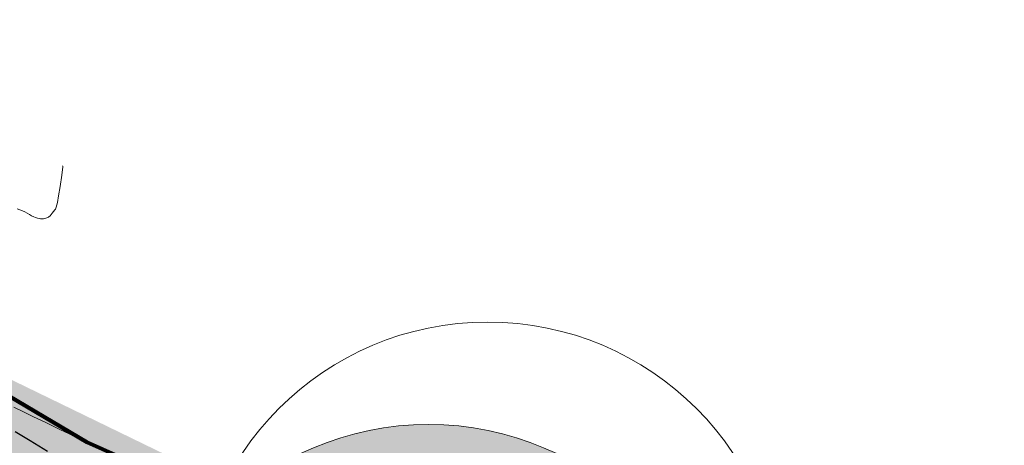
# Model space of a CAD drawing. Header units: metres. Extents: x 730549 to 731755, y 5527678 to 5528494.
# Tile 191 of 207: x 731666 to 731685, y 5527805 to 5527813. Entities that reach past the tile are written whole.
import ezdxf
from ezdxf.enums import TextEntityAlignment as Align

# ---------------------------------------------------------------- set-up
doc = ezdxf.new("R2010")
doc.units = ezdxf.units.M
doc.header["$LTSCALE"] = 0.1
doc.header["$PDMODE"] = 1
doc.header["$PDSIZE"] = -2
doc.layers.add('3d Modell', color=7, linetype='Continuous', transparency=0.4)
doc.layers.add('LA_Planung BÄUME geplant', color=7, linetype='Continuous', transparency=0.8)
for name, color, linetype in [('LA_Planungsumgriff', 7, 'Continuous'), ('Sparten Strom GEPLANT pdf', 7, 'Continuous'), ('Sparten_Glasfaserkabel', 7, 'Continuous'), ('Sparten_Kanal-aus dwg GRUPPE', 7, 'Continuous'), ('Wiese und Waldnaab als Hintergrund', 7, 'Continuous')]:
    doc.layers.add(name, color=color, linetype=linetype)
doc.styles.add('Arial', font='arial.ttf')
doc.styles.add('TheSansSemiLight-Plain', font='txt')
picture_1 = doc.add_image_def('image1.png', size_in_pixel=(2382, 1684))

# ---------------------------------------------------------------- blocks, each defined once
blk = doc.blocks.new('PDF-Seite')
at = {"color": 255, "linetype": 'Continuous', "lineweight": 9, "transparency": 33554687}
blk.add_wipeout([(0, 103.921), (293.918, 103.921), (293.918, -103.921), (0, -103.921)], dxfattribs=at)
at = {"transparency": 33554687}
image = blk.add_image(picture_1, insert=(0, -103.921), size_in_units=(293.918, 207.843), dxfattribs=at)
image.dxf.flags = 7
blk = doc.blocks.new('KA_STUTZU')
at = {"color": 7, "linetype": 'Continuous', "lineweight": 5, "transparency": 33554687}
blk.add_line((0, 0), (0, 0), dxfattribs=at)
blk.add_line((0, 0), (0, 0), dxfattribs=at)
blk = doc.blocks.new('KA_SE_30x50')
at = {"color": 7, "linetype": 'Continuous', "lineweight": 25, "transparency": 33554687}
for p, q in [((0.00025, 0.00015), (-0.00025, 0.00015)), ((-0.00025, 0.00015), (-0.00025, -0.00015)), ((0.00025, -0.00015), (0.00025, 0.00015)), ((-0.00025, -0.00015), (0.00025, -0.00015))]:
    blk.add_line(p, q, dxfattribs=at)
at = {"color": 7, "linetype": 'Continuous', "lineweight": 5, "transparency": 33554687}
for p, q in [((-0.000125, -0.0001), (-0.000125, 0.0001)), ((0, -0.0001), (0, 0.0001)), ((0.000125, -0.0001), (0.000125, 0.0001))]:
    blk.add_line(p, q, dxfattribs=at)
blk = doc.blocks.new('Ka_stxt_BG_HA')
at = {"color": 206, "linetype": 'Continuous', "lineweight": 13, "true_color": 0x660066, "transparency": 33554687}
blk.add_point((0, 0), dxfattribs=at)
at = {"color": 0, "flags": 1}
for tag in ['NAME', 'Z_HIGH', 'Z_LOW', 'DZ', 'RES1', 'RES2', 'RES3', 'RES4', 'RES5', 'RES6', 'BEMERKUNG']:
    blk.add_attdef(tag, (0, 0), '', height=0.00018, dxfattribs=at)
blk = doc.blocks.new('khpfeil')
at = {"color": 7, "linetype": 'Continuous', "lineweight": 25, "transparency": 33554687}
blk.add_line((0, 0), (0, 0), dxfattribs=at)
blk.add_line((0, 0), (0, 0), dxfattribs=at)
blk.add_line((0, 0), (0, 0), dxfattribs=at)
blk.add_line((0, 0), (0, 0), dxfattribs=at)
blk = doc.blocks.new('Gruppe')
at = {"color": 211, "linetype": 'Continuous', "lineweight": 5, "true_color": 0xff7fff, "transparency": 33554687}
for p, q in [((-869.303, -452.714, -31.946), (-873.03, -456.035, -31.946)), ((-855.65, -461.334, -32.191), (-874.486, -455.591, -32.191))]:
    blk.add_line(p, q, dxfattribs=at)
at = {"color": 7, "linetype": 'Continuous', "lineweight": 9, "transparency": 33554687, "flags": 128}
for points in [[(-869.303, -452.714), (-872.729, -446.22), (-876.226, -446.357)], [(-859.721, -457.275), (-859.836, -450.827), (-856.339, -450.69)]]:
    blk.add_lwpolyline(points, dxfattribs=at)
at = {"color": 176, "linetype": 'Continuous', "lineweight": 18, "true_color": 0x00007f, "transparency": 33554687, "flags": 128}
blk.add_lwpolyline([(-862.256, -456.64), (-865.051, -449.85), (-868.549, -449.988)], dxfattribs=at)
at = {"color": 176, "true_color": 0x00007f, "transparency": 33554687, "xscale": 0.375, "yscale": 0.375, "zscale": 0.375, "rotation": 2.251158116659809}
blk.add_blockref('Ka_stxt_BG_HA', (-869.133, -449.448, -493.19), dxfattribs=at)
at = {"color": 216, "true_color": 0x7f007f, "transparency": 33554687, "xscale": 0.375, "yscale": 0.375, "zscale": 0.375, "rotation": 2.251158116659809}
blk.add_blockref('Ka_stxt_BG_HA', (-860.42, -450.287, -493.19), dxfattribs=at)
at = {"color": 211, "true_color": 0xff7fff, "transparency": 33554687, "xscale": 1.5, "yscale": 1.5, "zscale": 1.5, "rotation": 131.6996454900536}
blk.add_blockref('khpfeil', (-871.166, -454.374, -493.19), dxfattribs=at)
at = {"color": 30, "true_color": 0xff7f00, "transparency": 33554687, "xscale": 0.5, "yscale": 0.5, "zscale": 0.5, "rotation": 73.04565685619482}
blk.add_blockref('KA_STUTZU', (-873.021, -456.038, -493.19), dxfattribs=at)
at = {"color": 160, "true_color": 0x003fff, "transparency": 33554687, "rotation": 159.7515264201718}
blk.add_blockref('KA_SE_30x50', (-862.256, -456.64, -493.19), dxfattribs=at)
at = {"color": 7, "transparency": 33554687, "char_height": 0.3757, "attachment_point": 1, "rotation": 2.2512, "line_spacing_factor": 0.25, "style": 'Arial'}
for s, insert in [('M1307SE01\\PD 462.692\\PS 461.992\\PT 0.70 m', (-868.387, -449.496, -493.19)), ('M1307GA01\\PD 462.789\\PS 461.959\\PT 0.83 m', (-859.674, -450.336, -30.401))]:
    blk.add_mtext(s, dxfattribs=dict(at, insert=insert))
at = {"color": 216, "true_color": 0x7f007f, "transparency": 33554687, "insert": (-871.454, -454.188, -32.086), "char_height": 0.37568, "width": 3.994, "attachment_point": 8, "rotation": 41.6999, "line_spacing_factor": 1.002187, "style": 'Arial'}
blk.add_mtext('DN150 4.99m', dxfattribs=at)
at = {"color": 176, "true_color": 0x00007f, "transparency": 33554687, "insert": (-862.957, -457.353, -31.227), "char_height": 0.37568, "width": 1.932, "attachment_point": 8, "rotation": 71.4897, "line_spacing_factor": 1.002187, "style": 'Arial'}
blk.add_mtext('DN150 2.61m', dxfattribs=at)
blk = doc.blocks.new('Gruppe-1')
at = {"color": 7, "transparency": 33554687}
blk.add_blockref('Gruppe', (0, 0), dxfattribs=at)
blk = doc.blocks.new('Gebaeudepunktaydf')
at = {"color": 7, "linetype": 'Continuous', "lineweight": 25, "transparency": 33554687}
blk.add_circle((0, 0), 0.0003, dxfattribs=at)
blk = doc.blocks.new('Gruppe-2')
at = {"color": 7, "linetype": 'Continuous', "lineweight": 30, "transparency": 33554687, "flags": 128}
blk.add_lwpolyline([(-873.373, -446.555), (-864.953, -450.585), (-862.673, -445.715), (-860.793, -446.595), (-857.763, -440.245), (-857.633, -439.965), (-860.783, -438.515), (-866.613, -435.785), (-867.273, -437.065), (-867.623, -437.045), (-867.783, -437.415), (-868.763, -436.965), (-873.373, -446.555)], dxfattribs=at)
at = {"color": 253, "true_color": 0xadadad, "transparency": 33554687}
for p in [(-864.953, -450.585, -520.142), (-865.823, -452.575, -520.142)]:
    blk.add_blockref('Gebaeudepunktaydf', p, dxfattribs=at)
blk = doc.blocks.new('Gruppe-3')
at = {"color": 7, "linetype": 'Continuous', "lineweight": 13, "transparency": 33554585, "flags": 128}
for points in [[(-854.915, -456.533), (-855.83, -454.922), (-857.121, -452.692), (-858.788, -449.844), (-860.831, -446.377)], [(-859.192, -456.671), (-859.237, -456.649), (-859.279, -456.624), (-859.318, -456.596), (-859.451, -456.408), (-859.775, -455.903), (-860.29, -455.079), (-860.997, -453.937), (-861.894, -452.477), (-862.982, -450.7), (-864.262, -448.604)], [(-861.131, -456.67), (-861.132, -456.627), (-861.168, -456.575), (-861.266, -456.514), (-861.425, -456.443), (-861.645, -456.363), (-861.927, -456.273), (-862.271, -456.174), (-862.676, -456.065), (-863.142, -455.947), (-863.611, -455.83), (-864.022, -455.725), (-864.375, -455.631), (-864.671, -455.549), (-864.91, -455.479), (-865.091, -455.421), (-865.214, -455.374), (-865.28, -455.34), (-865.318, -455.306), (-865.358, -455.261), (-865.399, -455.206), (-865.442, -455.141), (-865.486, -455.065), (-865.532, -454.979), (-865.579, -454.883), (-865.627, -454.776), (-865.679, -454.664), (-865.736, -454.552), (-865.798, -454.44), (-865.865, -454.329), (-865.938, -454.217), (-866.015, -454.106), (-866.097, -453.995), (-866.185, -453.884), (-866.296, -453.744), (-866.451, -453.547), (-866.649, -453.292), (-866.89, -452.98), (-867.175, -452.61), (-867.503, -452.183), (-867.874, -451.698), (-868.289, -451.156), (-868.716, -450.624), (-869.125, -450.169), (-869.516, -449.793), (-869.888, -449.495), (-870.243, -449.274), (-870.579, -449.131), (-870.897, -449.066), (-871.197, -449.079), (-871.473, -449.15), (-871.717, -449.26), (-871.93, -449.409), (-872.112, -449.597), (-872.262, -449.824), (-872.382, -450.09), (-872.47, -450.395), (-872.527, -450.739), (-872.567, -451.08), (-872.604, -451.379), (-872.637, -451.634), (-872.667, -451.847), (-872.694, -452.016), (-872.717, -452.143), (-872.737, -452.226), (-872.753, -452.266), (-872.768, -452.284), (-872.782, -452.301), (-872.795, -452.318), (-872.807, -452.333), (-872.818, -452.347), (-872.829, -452.361), (-872.839, -452.373), (-872.848, -452.385), (-872.858, -452.396), (-872.869, -452.405), (-872.883, -452.414), (-872.898, -452.422), (-872.915, -452.429), (-872.934, -452.436), (-872.955, -452.441), (-872.977, -452.445), (-873.002, -452.448), (-873.029, -452.446), (-873.058, -452.442), (-873.089, -452.433), (-873.122, -452.421), (-873.158, -452.406), (-873.196, -452.387), (-873.235, -452.364), (-873.277, -452.34), (-873.321, -452.318), (-873.367, -452.298), (-873.414, -452.279), (-873.463, -452.262)], [(-871.959, -456.698), (-872.166, -456.6), (-872.403, -456.488), (-872.669, -456.362), (-872.933, -456.236), (-873.164, -456.126), (-873.361, -456.03), (-873.525, -455.949)]]:
    blk.add_lwpolyline(points, dxfattribs=at)
at = {"color": 7, "linetype": 'Continuous', "lineweight": 25, "transparency": 33554585, "flags": 128}
blk.add_lwpolyline([(-872.901, -456.771), (-873.222, -456.576), (-873.503, -456.406)], dxfattribs=at)
blk = doc.blocks.new('Site Model Opacity Container')
at = {"color": 255, "linetype": 'Continuous', "lineweight": 5, "transparency": 33554585}
blk.add_wipeout([(-902.089, -384.516), (-896.561, -388.799), (-893.564, -391.703), (-885.114, -401.015), (-850.08, -459.012), (-849.968, -459.396), (-850.839, -465.338), (-853.983, -465.958), (-902.175, -472.837), (-946.175, -476.837), (-962.175, -476.837), (-998.175, -420.837), (-998.362, -413.454), (-991.275, -397.622), (-990.069, -396.546)], dxfattribs=at)
at = {"color": 31, "linetype": 'Continuous', "lineweight": 5, "true_color": 0xe0cb9d, "transparency": 33554585, "flags": 128}
blk.add_lwpolyline([(-902.089, -384.516), (-896.561, -388.799), (-893.564, -391.703), (-885.114, -401.015), (-850.08, -459.012), (-849.968, -459.396), (-850.839, -465.338), (-853.983, -465.958), (-902.175, -472.837), (-946.175, -476.837), (-962.175, -476.837), (-998.175, -420.837), (-998.362, -413.454), (-991.275, -397.622), (-990.069, -396.546)], close=True, dxfattribs=at)
at = {"color": 7, "transparency": 33554687}
blk.add_blockref('Gruppe-3', (0, 0), dxfattribs=at)
blk = doc.blocks.new('Geländemodell (2D)')
at = {"color": 31, "true_color": 0xe0cb9d, "transparency": 33554687}
blk.add_blockref('Site Model Opacity Container', (0, 0), dxfattribs=at)
at = {"color": 0, "flags": 1}
for tag in ['IFC_UUID', 'instanceID']:
    blk.add_attdef(tag, (-998.522, -476.837), '', height=0.00018, dxfattribs=at)
blk = doc.blocks.new('P_Baum')
at = {"linetype": 'Continuous', "lineweight": 0, "transparency": 33554687}
h = blk.add_hatch(color=53, dxfattribs=at)
edge = h.paths.add_edge_path()
edge.add_arc((0, 0), 5, 0, 360)
h = blk.add_hatch(color=53, dxfattribs=at)
edge = h.paths.add_edge_path()
edge.add_arc((0, 0), 0.25, 0, 360)
at = {"color": 7, "linetype": 'Continuous', "lineweight": 5, "transparency": 33554483}
blk.add_circle((1, 1.732), 5, dxfattribs=at)
at = {"color": 7, "linetype": 'Continuous', "lineweight": 20, "transparency": 33554687}
for radius in [5, 0.25]:
    blk.add_circle((0, 0), radius, dxfattribs=at)
at = {"color": 58, "true_color": 0x4b5f00, "transparency": 33554687, "style": 'TheSansSemiLight-Plain'}
for tag, p in [('Botanischer_Name', (0.196, 1.085)), ('Nummer', (0.196, -0.556)), ('Stammumfang', (0.196, -1.649))]:
    blk.add_attdef(tag, text='', height=0.504, dxfattribs=at).set_placement(p, align=Align.TOP_LEFT)
blk = doc.blocks.new('Baum Pflanzung')
at = {"color": 7, "transparency": 33554687, "xscale": 0.2, "yscale": 0.2, "zscale": 0.2}
blk.add_blockref('P_Baum', (0, -0.0085), dxfattribs=at)

msp = doc.modelspace()

# ---------------------------------------------------------------- block references
at = {"layer": 'Sparten Strom GEPLANT pdf', "color": 16, "true_color": 0x800000, "transparency": 33554687}
msp.add_blockref('PDF-Seite', (731393.397, 5527843.198), dxfattribs=at)

# ---------------------------------------------------------------- next in the draw order: block references
at = {"layer": 'Sparten_Glasfaserkabel', "color": 7, "transparency": 33554687}
msp.add_blockref('Gruppe-2', (732539.784, 5528261.585), dxfattribs=at)
at = {"layer": 'Sparten_Kanal-aus dwg GRUPPE', "color": 7, "transparency": 33554687}
msp.add_blockref('Gruppe-1', (732539.784, 5528261.585), dxfattribs=at)

# ---------------------------------------------------------------- next in the draw order: block references
at = {"layer": '3d Modell', "color": 31, "true_color": 0xe0cb9d, "transparency": 33554687}
msp.add_blockref('Geländemodell (2D)', (732539.784, 5528261.585), dxfattribs=at)

# ---------------------------------------------------------------- next in the draw order: wipeouts: each hides what was drawn before it
at = {"color": 255, "linetype": 'Continuous', "lineweight": 5, "transparency": 33554585}
msp.add_wipeout([(731656.25, 5527870.55), (731643.6, 5527865.6), (731642.271, 5527860.578), (731638.4, 5527857.6), (731654.4, 5527839.4), (731661.2, 5527819.4), (731668.8, 5527807.6), (731683.6, 5527801.8), (731689.8, 5527798.6), (731690, 5527794.8), (731680.8, 5527793.4), (731666.6, 5527795), (731653.4, 5527794), (731639.4, 5527790.6), (731635, 5527785.4), (731646, 5527779.8), (731687.6, 5527788.6), (731700.4, 5527795.6)], dxfattribs=at).dxf.layer = '3d Modell'

# ---------------------------------------------------------------- next in the draw order: hatches: boundary and pattern name
at = {"layer": 'Wiese und Waldnaab als Hintergrund', "linetype": 'Continuous', "lineweight": 0, "true_color": 0xc4d309, "transparency": 33554483}
msp.add_hatch(color=52, dxfattribs=at).paths.add_polyline_path([(731645.564, 5527857.533), (731648.867, 5527864.657), (731649.383, 5527877.95), (731647.211, 5527873.709), (731644.51, 5527868.986), (731642.564, 5527867.465), (731640.331, 5527865.812), (731639.379, 5527864.4), (731636.728, 5527863.807), (731633.047, 5527861.647), (731631.137, 5527861.584), (731630.858, 5527859.542), (731633.047, 5527858.626), (731633.047, 5527854.945), (731634.69, 5527852.115), (731634.909, 5527851.033), (731629.053, 5527848.479), (731629.179, 5527851.913), (731627.956, 5527853.892), (731627.903, 5527855.294), (731626.593, 5527858.068), (731624.42, 5527859.54), (731622.589, 5527861.552), (731621.652, 5527862.757), (731619.632, 5527862.838), (731618.716, 5527863.844), (731616.376, 5527864.09), (731612.952, 5527864.117), (731610.942, 5527864.098), (731608.787, 5527862.654), (731606.291, 5527862.481), (731603.11, 5527862.133), (731600.869, 5527862.39), (731599.896, 5527862.082), (731597.59, 5527862.936), (731596.695, 5527862.837), (731594.94, 5527863.249), (731593.609, 5527863.892), (731591.362, 5527863.762), (731589.607, 5527864.173), (731588.038, 5527863.8), (731585.807, 5527863.052), (731583.764, 5527863.331), (731580.064, 5527863.126), (731578.55, 5527862.256), (731574.465, 5527862.814), (731571.547, 5527860.985), (731568.651, 5527858.957), (731566.276, 5527858.596), (731562.786, 5527858.314), (731560.376, 5527856.44), (731556.484, 5527853.398), (731555.994, 5527850.527), (731557.845, 5527847.411), (731559.125, 5527846.746), (731558.537, 5527844.77), (731556.8, 5527842.266), (731556.004, 5527842.179), (731554.754, 5527840.734), (731550.656, 5527839.58), (731549.012, 5527840.808), (731545.888, 5527841.774), (731542.225, 5527843.988), (731540.946, 5527845.557), (731537.608, 5527842.978), (731535.133, 5527842.606), (731532.436, 5527840.6), (731531.187, 5527840.061), (731530.368, 5527838.361), (731529.408, 5527838.86), (731526.048, 5527837.385), (731522.479, 5527835.987), (731521.276, 5527835.956), (731518.457, 5527834.138), (731515.806, 5527833.545), (731514.217, 5527834.277), (731511.886, 5527833.518), (731508.735, 5527832.303), (731502.8, 5527735.172), (731587.4, 5527735), (731587, 5527743.2), (731600.4, 5527745), (731608.395, 5527752.271), (731632.944, 5527766.213), (731648.414, 5527772.839), (731668.004, 5527780.419), (731667.688, 5527783.302), (731672.77, 5527784.664), (731670.373, 5527791.846), (731680.682, 5527795.994), (731685.016, 5527799.588), (731678.469, 5527800.58), (731672.244, 5527803.218), (731664.806, 5527806.828), (731657.127, 5527811.72), (731650.928, 5527816.875), (731647.611, 5527821.441), (731645.652, 5527826.457), (731645.095, 5527830.621), (731645.855, 5527836.539), (731646.72, 5527839.652), (731643.205, 5527845.102), (731642.516, 5527849.553), (731640.4, 5527852.339)])

# ---------------------------------------------------------------- next in the draw order: linework, layer by layer
at = {"layer": 'LA_Planungsumgriff', "color": 16, "linetype": 'Continuous', "lineweight": 100, "true_color": 0x800000, "transparency": 33554687, "flags": 128}
msp.add_lwpolyline([(731651.499, 5527808.125), (731657.056, 5527804.401), (731663.615, 5527794.685), (731674.985, 5527796.137), (731688.595, 5527796.382), (731687.37, 5527798.931), (731675.756, 5527801.352), (731667.617, 5527804.985), (731657.183, 5527811.152), (731650.674, 5527816.67)], dxfattribs=at)
at = {"layer": 'LA_Planungsumgriff', "color": 16, "linetype": 'Continuous', "lineweight": 9, "true_color": 0x800000, "transparency": 33554687}
msp.add_open_spline([(731629.85, 5527863), (731629.1, 5527861.25), (731629.22, 5527859.2), (731631.21, 5527856.645), (731632.95, 5527853.075), (731633.639, 5527850.28), (731634.3, 5527846.75), (731634.741, 5527843.311), (731636.2, 5527839.55), (731637.35, 5527836.75), (731639, 5527836.75), (731640.4, 5527836.55), (731640.9, 5527834.95), (731639.95, 5527833.35), (731639, 5527832.35), (731639.25, 5527830.5), (731641.2, 5527826.05), (731642.15, 5527824.3), (731644.3, 5527821.55), (731647.85, 5527817.55), (731653.05, 5527812.4), (731658.28, 5527807.7), (731665.05, 5527802.6), (731669.15, 5527799.7), (731671.6, 5527798.55), (731674.25, 5527798.3), (731679.45, 5527798.55), (731686.05, 5527798.5), (731689.1, 5527798.45)], degree=2, dxfattribs=at)
msp.add_open_spline([(731624.546, 5527862.408), (731626.07, 5527861.19), (731628.3, 5527857.75), (731630.05, 5527854.6), (731631.05, 5527851.35), (731631.645, 5527849.085), (731631.82, 5527848.263), (731632.345, 5527845.796), (731632.95, 5527841.8), (731634.04, 5527837.32), (731634.6, 5527835.86), (731638.15, 5527829.25), (731642.05, 5527822.3), (731646, 5527818.1), (731656.65, 5527807.95), (731665.7, 5527800.95), (731667.4, 5527799.2), (731667.6, 5527797.7), (731668.9, 5527796.25), (731671.3, 5527796.2), (731677.9, 5527796.9), (731689.6, 5527797.1)], degree=2, knots=[0, 0, 0, 0.049146, 0.120068, 0.19099, 0.261912, 0.261912, 0.287363, 0.338266, 0.389169, 0.440071, 0.490974, 0.541876, 0.592779, 0.643682, 0.694584, 0.745487, 0.79639, 0.847292, 0.898195, 0.949097, 1, 1, 1], dxfattribs=at)

# ---------------------------------------------------------------- next in the draw order: block references
at = {"layer": 'LA_Planung BÄUME geplant', "color": 7, "transparency": 33554483, "xscale": 5.5, "yscale": 5.5, "zscale": 5.5}
msp.add_blockref('Baum Pflanzung', (731673.978, 5527799.861), dxfattribs=at)

doc.saveas('drawing.dxf')
